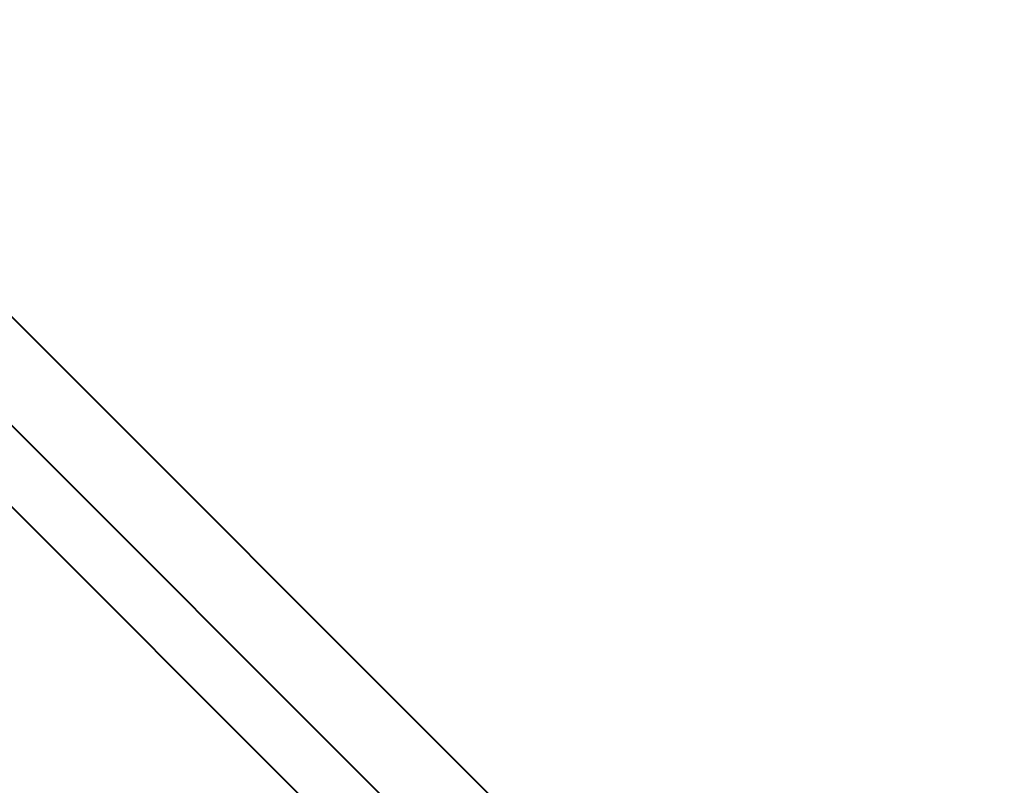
# Model space of a CAD drawing. Header units: millimetres. Extents: x 5617 to 91811, y 7718 to 89253.
# Tile 26 of 66: x 65785 to 66042, y 65918 to 66117. Entities that reach past the tile are written whole.
import ezdxf

# ---------------------------------------------------------------- set-up
doc = ezdxf.new("R2010")
doc.units = ezdxf.units.MM
doc.layers.add('Стены разрез', color=7, linetype='Continuous', lineweight=40)
doc.layers.add('Стены штриховка', color=7, linetype='Continuous', lineweight=40)

# ---------------------------------------------------------------- blocks, each defined once
blk = doc.blocks.new('135_SLK_GD_AR_rvt-1-МКСС_LB02_-11_400__Кабельные конструкции_Лотки_1')
at = {"layer": 'Стены разрез', "lineweight": 9, "true_color": 0xcccccc}
h = blk.add_hatch(dxfattribs=at)
h.set_pattern_fill('FP_5', color=254, style=0, pattern_type=2)
h.set_pattern_definition([(0, (0, 0), (406.4, 101.6), [33.528, -271.272, 33.528, -271.272, -1625.6]), (0, (0, 0), (406.4, 101.6), [-609.6, 33.528, -576.072, 33.528, -271.272, -711.2]), (0, (0, 0), (406.4, 101.6), [-1524, 33.528, -169.672, 33.528, -474.472]), (120, (152.4, 50.8), (-291.18818, 301.15272), [33.528, -271.272, 33.528, -271.272, -1625.6]), (120, (152.4, 50.8), (-291.18818, 301.15272), [-609.6, 33.528, -576.072, 33.528, -271.272, -711.2]), (120, (152.4, 50.8), (-291.18818, 301.15272), [-1524, 33.528, -169.672, 33.528, -474.472]), (240, (203.2, 254), (-115.21182, -402.75272), [33.528, -271.272, 33.528, -271.272, -1625.6]), (240, (203.2, 254), (-115.21182, -402.75272), [-609.6, 33.528, -576.072, 33.528, -271.272, -711.2]), (240, (203.2, 254), (-115.21182, -402.75272), [-1524, 33.528, -169.672, 33.528, -474.472])])
h.paths.add_polyline_path([(35570.69, 64110.81), (35584.83, 64124.95), (32500, 67209.78), (32500, 67181.49), (33657.92, 66023.57)])
at = {"layer": 'Стены разрез', "color": 254, "true_color": 0xcccccc}
for p, q in [((35584.83, 64124.95), (32500, 67209.78)), ((32535, 67125.28), (35560.08, 64100.2))]:
    blk.add_line(p, q, dxfattribs=at)
at = {"layer": 'Стены штриховка', "color": 254, "true_color": 0xcccccc}
blk.add_line((32520, 67161.49), (35570.69, 64110.81), dxfattribs=at)

msp = doc.modelspace()

# ---------------------------------------------------------------- block references
at = {"lineweight": 5}
msp.add_blockref('135_SLK_GD_AR_rvt-1-МКСС_LB02_-11_400__Кабельные конструкции_Лотки_1', (32113.43, 0), dxfattribs=at)

doc.saveas('drawing.dxf')
